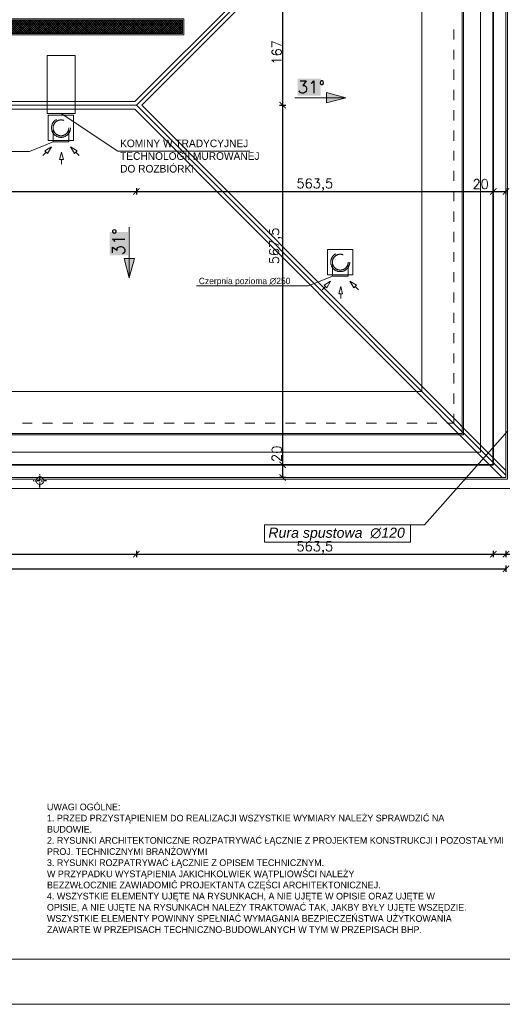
# Model space of a CAD drawing. Header units: millimetres. Extents: x -740 to 33545, y -26688 to 22494.
# Tile 251 of 256: x 15643 to 16405, y 5178 to 6732. Entities that reach past the tile are written whole.
import ezdxf
from ezdxf.lldxf.tags import DXFTag

# ---------------------------------------------------------------- set-up
doc = ezdxf.new("R2010")
doc.units = ezdxf.units.MM
doc.header["$MEASUREMENT"] = 0
for name, pattern in [('AUSGEZOGEN', [0]), ('DASHED2', [9.525, 6.35, -3.175]), ('STRICHPUNKTX2', [2, 1, -0.5, 0, -0.5])]:
    doc.linetypes.add(name, pattern=pattern)
doc.layers.get('Defpoints').update_dxf_attribs({"color": 252})
doc.layers.add('_B___I__', color=252, linetype='AUSGEZOGEN')
for name, color, linetype, lineweight in [('A_l.przerywana', 252, 'ICAD_ISO03W100', 9), ('A_l.widokowa', 252, 'Continuous', 18), ('A_wymiarowanie', 252, 'Continuous', 9), ('k_wyburzenia widoczne', 252, 'PNEUMATIC2', 18), ('l. przerywana', 252, 'ICAD_ISO03W100', 9), ('l.przerywana', 252, 'ICAD_ISO03W100', 5), ('l.widokowa', 252, 'Continuous', 15), ('l.wypełnien', 252, 'Continuous', 5), ('linia opisowa', 252, 'Continuous', 9), ('Nowe_820-G Rysunki Obrazki_Nr_pióra__23', 252, 'Continuous', 15), ('wymiarowanie', 252, 'Continuous', 9)]:
    doc.layers.add(name, color=color, linetype=linetype, lineweight=lineweight)
doc.styles.add('Arial', font='arial.ttf')
doc.styles.add('Arial$001H0', font='SIMPLEX')
doc.styles.add('styl1', font='arial.ttf', dxfattribs={"height": 15})
doc.styles.add('styl2', font='simplex.shx')
tags = doc.linetypes.add('ICAD_ISO03W100', pattern=[30, 12, -18]).pattern_tags.tags
tags[6:7] = [DXFTag(74, 4), DXFTag(75, 0), DXFTag(340, '0'), DXFTag(46, 1.0), DXFTag(50, 0.0), DXFTag(44, 0.0), DXFTag(45, 0.0)]
tags[4:5] = [DXFTag(74, 4), DXFTag(75, 0), DXFTag(340, '0'), DXFTag(46, 1.0), DXFTag(50, 0.0), DXFTag(44, 0.0), DXFTag(45, 0.0)]
doc.linetypes.add('PNEUMATIC2', pattern='A,0.5,-0.25,["//",Standard,S=0.2,R=0,X=-0.1,Y=-0.1],-0.25', length=1)
doc.dimstyles.new('Kopia I_1.100', dxfattribs={"dimtxt": 15, "dimasz": 10, "dimexe": 5, "dimexo": 1, "dimgap": 1.5, "dimtad": 1, "dimdec": 1, "dimrnd": 0.5, "dimtxsty": 'styl2', "dimblk": 'ARCHTICK', "dimcen": 5, "dimadec": 0, "dimazin": 0, "dimtfac": 1, "dimtdec": 1, "dimtmove": 0, "dimatfit": 3, "dimldrblk": 'ARCHTICK', "dimfxl": 0, "dimarcsym": 0})

# ---------------------------------------------------------------- blocks, each defined once
blk = doc.blocks.new('_ArchTick')
at = {"color": 0, "linetype": 'ByBlock', "const_width": 0.15}
blk.add_lwpolyline([(-0.5, -0.5), (0.5, 0.5)], dxfattribs=at)
blk = doc.blocks.new('*D1783')
at = {"layer": 'Defpoints', "color": 0}
for p in [(13917.8, 6597.2), (15827.5, 6597.2), (15827.5, 6461.2)]:
    blk.add_point(p, dxfattribs=at)
at = {"layer": 'wymiarowanie', "color": 0, "lineweight": -2}
for p, q in [((13917.8, 6466.2), (13917.8, 6456.2)), ((15827.5, 6466.2), (15827.5, 6456.2)), ((13917.8, 6461.2), (15827.5, 6461.2))]:
    blk.add_line(p, q, dxfattribs=at)
at = {"layer": 'wymiarowanie', "color": 0, "lineweight": -2, "xscale": 10, "yscale": 10, "zscale": 10, "rotation": 180}
blk.add_blockref('_ArchTick', (13917.8, 6461.2), dxfattribs=at)
at = {"layer": 'wymiarowanie', "color": 0, "lineweight": -2, "xscale": 10, "yscale": 10, "zscale": 10}
blk.add_blockref('_ArchTick', (15827.5, 6461.2), dxfattribs=at)
at = {"layer": 'wymiarowanie', "color": 0, "insert": (14872.6, 6471.3), "char_height": 15, "attachment_point": 5, "style": 'styl2'}
blk.add_mtext('1909,5', dxfattribs=at)
blk = doc.blocks.new('*D1784')
at = {"layer": 'Defpoints', "color": 0}
for p in [(15827.5, 6597.2), (16391.2, 6504.7), (16391.2, 6461.2)]:
    blk.add_point(p, dxfattribs=at)
at = {"layer": 'wymiarowanie', "color": 0, "lineweight": -2}
for p, q in [((15827.5, 6466.2), (15827.5, 6456.2)), ((16391.2, 6466.2), (16391.2, 6456.2)), ((15827.5, 6461.2), (16391.2, 6461.2))]:
    blk.add_line(p, q, dxfattribs=at)
at = {"layer": 'wymiarowanie', "color": 0, "lineweight": -2, "xscale": 10, "yscale": 10, "zscale": 10, "rotation": 180}
blk.add_blockref('_ArchTick', (15827.5, 6461.2), dxfattribs=at)
at = {"layer": 'wymiarowanie', "color": 0, "lineweight": -2, "xscale": 10, "yscale": 10, "zscale": 10}
blk.add_blockref('_ArchTick', (16391.2, 6461.2), dxfattribs=at)
at = {"layer": 'wymiarowanie', "color": 0, "insert": (16109.3, 6471.3), "char_height": 15, "attachment_point": 5, "style": 'styl2'}
blk.add_mtext('563,5', dxfattribs=at)
blk = doc.blocks.new('*D1785')
at = {"layer": 'Defpoints', "color": 0}
for p in [(16391.2, 6504.7), (16411.2, 6496.2), (16411.2, 6461.2)]:
    blk.add_point(p, dxfattribs=at)
at = {"layer": 'wymiarowanie', "color": 0, "lineweight": -2}
for p, q in [((16391.2, 6466.2), (16391.2, 6456.2)), ((16411.2, 6466.2), (16411.2, 6456.2)), ((16391.2, 6461.2), (16411.2, 6461.2))]:
    blk.add_line(p, q, dxfattribs=at)
at = {"layer": 'wymiarowanie', "color": 0, "lineweight": -2, "xscale": 10, "yscale": 10, "zscale": 10, "rotation": 180}
blk.add_blockref('_ArchTick', (16391.2, 6461.2), dxfattribs=at)
at = {"layer": 'wymiarowanie', "color": 0, "lineweight": -2, "xscale": 10, "yscale": 10, "zscale": 10}
blk.add_blockref('_ArchTick', (16411.2, 6461.2), dxfattribs=at)
at = {"layer": 'wymiarowanie', "color": 0, "insert": (16371.3, 6472.8), "char_height": 15, "attachment_point": 5, "style": 'styl2'}
blk.add_mtext('20', dxfattribs=at)
blk = doc.blocks.new('*D1794')
at = {"layer": 'Defpoints', "color": 0}
for p in [(15994.3, 6763.9), (15827.5, 6597.2), (16058.5, 6597.2)]:
    blk.add_point(p, dxfattribs=at)
at = {"layer": 'wymiarowanie', "color": 0, "lineweight": -2}
for p, q in [((16053.5, 6763.9), (16063.5, 6763.9)), ((16058.5, 6763.9), (16058.5, 6597.2)), ((16053.5, 6597.2), (16063.5, 6597.2))]:
    blk.add_line(p, q, dxfattribs=at)
at = {"layer": 'wymiarowanie', "color": 0, "lineweight": -2, "xscale": 10, "yscale": 10, "zscale": 10}
for p, rotation in [((16058.5, 6763.9), 90), ((16058.5, 6597.2), 270)]:
    blk.add_blockref('_ArchTick', p, dxfattribs=dict(at, rotation=rotation))
at = {"layer": 'wymiarowanie', "color": 0, "insert": (16049.2, 6680.6), "char_height": 15, "attachment_point": 5, "rotation": 90, "style": 'styl2'}
blk.add_mtext('167', dxfattribs=at)
blk = doc.blocks.new('*D1795')
at = {"layer": 'Defpoints', "color": 0}
for p in [(15827.5, 6597.2), (16058.5, 6029.8), (16090.2, 6029.8)]:
    blk.add_point(p, dxfattribs=at)
at = {"layer": 'wymiarowanie', "color": 0, "lineweight": -2}
for p, q in [((16053.5, 6597.2), (16063.5, 6597.2)), ((16058.5, 6597.2), (16058.5, 6029.8)), ((16063.5, 6029.8), (16053.5, 6029.8))]:
    blk.add_line(p, q, dxfattribs=at)
at = {"layer": 'wymiarowanie', "color": 0, "lineweight": -2, "xscale": 10, "yscale": 10, "zscale": 10}
for p, rotation in [((16058.5, 6597.2), 90), ((16058.5, 6029.8), 270)]:
    blk.add_blockref('_ArchTick', p, dxfattribs=dict(at, rotation=rotation))
at = {"layer": 'wymiarowanie', "color": 0, "insert": (16047.5, 6375.2), "char_height": 15, "attachment_point": 5, "rotation": 90, "style": 'styl2'}
blk.add_mtext('567,5', dxfattribs=at)
blk = doc.blocks.new('*D1796')
at = {"layer": 'Defpoints', "color": 0}
for p in [(16090.2, 6029.8), (16058.5, 6009.8), (16089.3, 6009.8)]:
    blk.add_point(p, dxfattribs=at)
at = {"layer": 'wymiarowanie', "color": 0, "lineweight": -2}
for p, q in [((16063.5, 6029.8), (16053.5, 6029.8)), ((16058.5, 6029.8), (16058.5, 6009.8)), ((16063.5, 6009.8), (16053.5, 6009.8))]:
    blk.add_line(p, q, dxfattribs=at)
at = {"layer": 'wymiarowanie', "color": 0, "lineweight": -2, "xscale": 10, "yscale": 10, "zscale": 10}
for p, rotation in [((16058.5, 6029.8), 90), ((16058.5, 6009.8), 270)]:
    blk.add_blockref('_ArchTick', p, dxfattribs=dict(at, rotation=rotation))
at = {"layer": 'wymiarowanie', "color": 0, "insert": (16049.2, 6047), "char_height": 15, "attachment_point": 5, "rotation": 90, "style": 'styl2'}
blk.add_mtext('20', dxfattribs=at)
blk = doc.blocks.new('*D1821')
at = {"layer": 'Defpoints', "color": 0}
for p in [(16391.2, 6066.8), (16411.2, 6064.4), (16411.2, 5888.7)]:
    blk.add_point(p, dxfattribs=at)
at = {"layer": 'wymiarowanie', "color": 0, "lineweight": -2}
for p, q in [((16391.2, 5893.7), (16391.2, 5883.7)), ((16411.2, 5893.7), (16411.2, 5883.7)), ((16391.2, 5888.7), (16411.2, 5888.7)), ((16411.2, 5888.7), (16461.1, 5888.7))]:
    blk.add_line(p, q, dxfattribs=at)
at = {"layer": 'wymiarowanie', "color": 0, "lineweight": -2, "xscale": 10, "yscale": 10, "zscale": 10, "rotation": 180}
blk.add_blockref('_ArchTick', (16391.2, 5888.7), dxfattribs=at)
at = {"layer": 'wymiarowanie', "color": 0, "lineweight": -2, "xscale": 10, "yscale": 10, "zscale": 10}
blk.add_blockref('_ArchTick', (16411.2, 5888.7), dxfattribs=at)
at = {"layer": 'wymiarowanie', "color": 0, "insert": (16448.7, 5898), "char_height": 15, "attachment_point": 5, "style": 'styl2'}
blk.add_mtext('20', dxfattribs=at)
blk = doc.blocks.new('*D1822')
at = {"layer": 'Defpoints', "color": 0}
for p in [(13336, 5893.7), (16411.2, 5893.7), (16411.2, 5865.6)]:
    blk.add_point(p, dxfattribs=at)
at = {"layer": 'wymiarowanie', "color": 0, "lineweight": -2}
for p, q in [((13336, 5870.6), (13336, 5860.6)), ((13336, 5865.6), (16411.2, 5865.6)), ((16411.2, 5870.6), (16411.2, 5860.6))]:
    blk.add_line(p, q, dxfattribs=at)
at = {"layer": 'wymiarowanie', "color": 0, "lineweight": -2, "xscale": 10, "yscale": 10, "zscale": 10, "rotation": 180}
blk.add_blockref('_ArchTick', (13336, 5865.6), dxfattribs=at)
at = {"layer": 'wymiarowanie', "color": 0, "lineweight": -2, "xscale": 10, "yscale": 10, "zscale": 10}
blk.add_blockref('_ArchTick', (16411.2, 5865.6), dxfattribs=at)
at = {"layer": 'wymiarowanie', "color": 0, "insert": (14873.6, 5874.9), "char_height": 15, "attachment_point": 5, "style": 'styl2'}
blk.add_mtext('3075', dxfattribs=at)
blk = doc.blocks.new('*D1837')
at = {"layer": 'Defpoints', "color": 0}
for p in [(15994.3, 6763.9), (15827.5, 6597.2), (16664.4, 6597.2)]:
    blk.add_point(p, dxfattribs=at)
at = {"layer": 'wymiarowanie', "color": 0, "lineweight": -2}
for p, q in [((16659.4, 6763.9), (16669.4, 6763.9)), ((16664.4, 6763.9), (16664.4, 6597.2)), ((16659.4, 6597.2), (16669.4, 6597.2))]:
    blk.add_line(p, q, dxfattribs=at)
at = {"layer": 'wymiarowanie', "color": 0, "lineweight": -2, "xscale": 10, "yscale": 10, "zscale": 10}
for p, rotation in [((16664.4, 6763.9), 90), ((16664.4, 6597.2), 270)]:
    blk.add_blockref('_ArchTick', p, dxfattribs=dict(at, rotation=rotation))
at = {"layer": 'wymiarowanie', "color": 0, "insert": (16655.1, 6680.6), "char_height": 15, "attachment_point": 5, "rotation": 90, "style": 'styl2'}
blk.add_mtext('167', dxfattribs=at)
blk = doc.blocks.new('*D1838')
at = {"layer": 'Defpoints', "color": 0}
for p in [(15827.5, 6597.2), (16664.4, 6029.8), (16696.1, 6029.8)]:
    blk.add_point(p, dxfattribs=at)
at = {"layer": 'wymiarowanie', "color": 0, "lineweight": -2}
for p, q in [((16659.4, 6597.2), (16669.4, 6597.2)), ((16664.4, 6597.2), (16664.4, 6029.8)), ((16669.4, 6029.8), (16659.4, 6029.8))]:
    blk.add_line(p, q, dxfattribs=at)
at = {"layer": 'wymiarowanie', "color": 0, "lineweight": -2, "xscale": 10, "yscale": 10, "zscale": 10}
for p, rotation in [((16664.4, 6597.2), 90), ((16664.4, 6029.8), 270)]:
    blk.add_blockref('_ArchTick', p, dxfattribs=dict(at, rotation=rotation))
at = {"layer": 'wymiarowanie', "color": 0, "insert": (16653.4, 6375.2), "char_height": 15, "attachment_point": 5, "rotation": 90, "style": 'styl2'}
blk.add_mtext('567,5', dxfattribs=at)
blk = doc.blocks.new('*D1850')
at = {"layer": 'Defpoints', "color": 0}
for p in [(13917.8, 6634.2), (15827.5, 6634.2), (15827.5, 5888.7)]:
    blk.add_point(p, dxfattribs=at)
at = {"layer": 'wymiarowanie', "color": 0, "lineweight": -2}
for p, q in [((13917.8, 5893.7), (13917.8, 5883.7)), ((15827.5, 5893.7), (15827.5, 5883.7)), ((13917.8, 5888.7), (15827.5, 5888.7))]:
    blk.add_line(p, q, dxfattribs=at)
at = {"layer": 'wymiarowanie', "color": 0, "lineweight": -2, "xscale": 10, "yscale": 10, "zscale": 10, "rotation": 180}
blk.add_blockref('_ArchTick', (13917.8, 5888.7), dxfattribs=at)
at = {"layer": 'wymiarowanie', "color": 0, "lineweight": -2, "xscale": 10, "yscale": 10, "zscale": 10}
blk.add_blockref('_ArchTick', (15827.5, 5888.7), dxfattribs=at)
at = {"layer": 'wymiarowanie', "color": 0, "insert": (14872.6, 5898.7), "char_height": 15, "attachment_point": 5, "style": 'styl2'}
blk.add_mtext('1909,5', dxfattribs=at)
blk = doc.blocks.new('*D1851')
at = {"layer": 'Defpoints', "color": 0}
for p in [(15827.5, 6634.2), (16391.2, 5893.7), (16391.2, 5888.7)]:
    blk.add_point(p, dxfattribs=at)
at = {"layer": 'wymiarowanie', "color": 0, "lineweight": -2}
for p, q in [((15827.5, 5893.7), (15827.5, 5883.7)), ((16391.2, 5892.7), (16391.2, 5883.7)), ((15827.5, 5888.7), (16391.2, 5888.7))]:
    blk.add_line(p, q, dxfattribs=at)
at = {"layer": 'wymiarowanie', "color": 0, "lineweight": -2, "xscale": 10, "yscale": 10, "zscale": 10, "rotation": 180}
blk.add_blockref('_ArchTick', (15827.5, 5888.7), dxfattribs=at)
at = {"layer": 'wymiarowanie', "color": 0, "lineweight": -2, "xscale": 10, "yscale": 10, "zscale": 10}
blk.add_blockref('_ArchTick', (16391.2, 5888.7), dxfattribs=at)
at = {"layer": 'wymiarowanie', "color": 0, "insert": (16109.3, 5898.7), "char_height": 15, "attachment_point": 5, "style": 'styl2'}
blk.add_mtext('563,5', dxfattribs=at)

msp = doc.modelspace()

# ---------------------------------------------------------------- hatches: boundary and pattern name
at = {"layer": 'l.widokowa'}
for points in [[(16082.23, 6639.09), (16082.23, 6612.04), (16118.58, 6612.04), (16118.58, 6639.09)], [(16158.3, 6608.66), (16127.87, 6617.12), (16127.87, 6601.06)], [(15785.53, 6397.34), (15785.53, 6360.15), (15814.27, 6360.15), (15814.27, 6397.34)], [(15815.96, 6324.65), (15824.42, 6355.08), (15808.36, 6355.08)]]:
    msp.add_hatch(color=256, dxfattribs=at).paths.add_polyline_path(points)
at = {"layer": 'l.wypełnien'}
h = msp.add_hatch(dxfattribs=at)
h.set_pattern_fill('ANSI37', color=256, scale=20, style=0)
h.set_pattern_definition([(45, (-133.7189, 32.6354), (-1.76776695, 1.76776695), []), (135, (-133.7189, 32.6354), (-1.76776695, -1.76776695), [])])
h.paths.add_polyline_path([(14088.51, 6731.44), (15900.33, 6731.44), (15900.33, 6710.44), (14088.51, 6710.44)])

# ---------------------------------------------------------------- linework, layer by layer
at = {"layer": '_B___I__', "linetype": 'STRICHPUNKTX2', "ltscale": 5}
for p, q in [((15675.18, 5993.98), (15675.18, 6014.98)), ((15685.68, 6004.48), (15664.68, 6004.48))]:
    msp.add_line(p, q, dxfattribs=at)
at = {"layer": 'A_l.przerywana'}
for p, q in [((15994.32, 6764.03), (15827.46, 6597.17)), ((15827.46, 6597.17), (13917.79, 6597.17)), ((15827.46, 6597.17), (16278.33, 6145.45)), ((16278.33, 6145.45), (16411.16, 6013.61))]:
    msp.add_line(p, q, dxfattribs=at)
at = {"layer": 'A_l.przerywana', "lineweight": 35}
msp.add_lwpolyline([(13356.02, 7698.92), (13356.02, 6029.8), (16391.16, 6029.8), (16391.16, 7704.71), (15595.09, 7704.71), (15595.09, 7164.54), (14152.1, 7164.54), (14152.1, 7698.92)], close=True, dxfattribs=at)
at = {"layer": 'A_l.widokowa'}
for p, q in [((15688.46, 6581.48), (15728.46, 6581.48)), ((15688.46, 6581.48), (15688.46, 6541.48)), ((15728.46, 6581.48), (15728.46, 6541.48)), ((15693.27, 6531.31), (15682.94, 6525.35)), ((15693.27, 6531.31), (15682.94, 6525.35)), ((15693.27, 6531.31), (15682.94, 6525.35)), ((15687.31, 6520.99), (15693.27, 6531.31)), ((15687.31, 6520.99), (15693.27, 6531.31)), ((15688.46, 6541.48), (15728.46, 6541.48)), ((15723.66, 6531.31), (15733.99, 6525.35)), ((15723.66, 6531.31), (15733.99, 6525.35)), ((15729.62, 6520.99), (15723.66, 6531.31)), ((15679.8, 6517.84), (15685.13, 6523.17)), ((15682.94, 6525.35), (15687.31, 6520.99)), ((15706.05, 6511.71), (15709.13, 6523.23)), ((15706.05, 6511.71), (15709.13, 6523.23)), ((15712.22, 6511.71), (15706.05, 6511.71)), ((15712.22, 6511.71), (15706.05, 6511.71)), ((15712.22, 6511.71), (15706.05, 6511.71)), ((15709.13, 6523.23), (15712.22, 6511.71)), ((15709.13, 6523.23), (15712.22, 6511.71)), ((15709.13, 6523.23), (15712.22, 6511.71)), ((15709.13, 6504.18), (15709.13, 6511.71)), ((15733.99, 6525.35), (15729.62, 6520.99)), ((15733.99, 6525.35), (15729.62, 6520.99)), ((15737.13, 6517.84), (15731.8, 6523.17)), ((16129.52, 6369.52), (16169.52, 6369.52)), ((16129.52, 6369.52), (16129.52, 6329.52)), ((16169.52, 6369.52), (16169.52, 6329.52)), ((16129.52, 6329.52), (16169.52, 6329.52)), ((16120.86, 6305.88), (16126.19, 6311.21)), ((16134.33, 6319.35), (16124.01, 6313.39)), ((16134.33, 6319.35), (16124.01, 6313.39)), ((16134.33, 6319.35), (16124.01, 6313.39)), ((16124.01, 6313.39), (16128.37, 6309.03)), ((16128.37, 6309.03), (16134.33, 6319.35)), ((16128.37, 6309.03), (16134.33, 6319.35)), ((16147.11, 6299.75), (16150.19, 6311.27)), ((16147.11, 6299.75), (16150.19, 6311.27)), ((16150.19, 6311.27), (16153.28, 6299.75)), ((16150.19, 6311.27), (16153.28, 6299.75)), ((16150.19, 6311.27), (16153.28, 6299.75)), ((16164.72, 6319.35), (16175.05, 6313.39)), ((16164.72, 6319.35), (16175.05, 6313.39)), ((16170.69, 6309.03), (16164.72, 6319.35)), ((16175.05, 6313.39), (16170.69, 6309.03)), ((16175.05, 6313.39), (16170.69, 6309.03)), ((16178.2, 6305.88), (16172.87, 6311.21)), ((16153.28, 6299.75), (16147.11, 6299.75)), ((16153.28, 6299.75), (16147.11, 6299.75)), ((16153.28, 6299.75), (16147.11, 6299.75)), ((16150.19, 6292.22), (16150.19, 6299.75))]:
    msp.add_line(p, q, dxfattribs=at)
at = {"layer": 'A_l.widokowa', "linetype": 'DASHED2', "ltscale": 10}
for p, q in [((15695.96, 6561.48), (15695.96, 6541.48)), ((15720.96, 6561.48), (15720.96, 6541.48)), ((16137.02, 6349.52), (16137.02, 6329.52)), ((16162.02, 6349.52), (16162.02, 6329.52))]:
    msp.add_line(p, q, dxfattribs=at)
at = {"layer": 'A_l.widokowa'}
for points in [[(13318.52, 7736.42), (13318.52, 5992.3), (16428.66, 5992.3), (16428.66, 7742.21), (15557.59, 7742.21), (15557.59, 7202.04), (14189.6, 7202.04), (14189.6, 7736.42)], [(13333.52, 7721.42), (13333.52, 6007.3), (16413.66, 6007.3), (16413.66, 7727.21), (15572.59, 7727.21), (15572.59, 7187.04), (14174.6, 7187.04), (14174.6, 7721.42)], [(13336.02, 7718.92), (13336.02, 6009.8), (16411.16, 6009.8), (16411.16, 7724.71), (15575.09, 7724.71), (15575.09, 7184.54), (14172.1, 7184.54), (14172.1, 7718.92)], [(13403.09, 7651.85), (13403.09, 6076.86), (16344.1, 6076.86), (16344.1, 7657.65), (15642.15, 7657.65), (15642.15, 7117.47), (14105.03, 7117.47), (14105.03, 7651.85)], [(13405.09, 7649.85), (13405.09, 6078.86), (16342.1, 6078.86), (16342.1, 7655.65), (15644.15, 7655.65), (15644.15, 7115.47), (14103.03, 7115.47), (14103.03, 7649.85)]]:
    msp.add_lwpolyline(points, close=True, dxfattribs=at)
at = {"layer": 'A_l.widokowa', "ltscale": 10}
for points in [[(15720.96, 6541.48), (15695.96, 6541.48), (15695.96, 6539.32), (15720.96, 6539.32)], [(16162.02, 6329.52), (16137.02, 6329.52), (16137.02, 6327.36), (16162.02, 6327.36)]]:
    msp.add_lwpolyline(points, close=True, dxfattribs=at)
at = {"layer": 'A_l.widokowa', "const_width": 0.0148}
for points in [[(15723.66, 6531.31), (15733.99, 6525.35), (15729.62, 6520.99)], [(16164.72, 6319.35), (16175.05, 6313.39), (16170.69, 6309.03)]]:
    msp.add_lwpolyline(points, close=True, dxfattribs=at)
at = {"layer": 'A_l.widokowa', "linetype": 'DASHED2', "ltscale": 10}
for centre, radius in [((15708.46, 6561.48), 15), ((15708.46, 6561.48), 12.5), ((16149.52, 6349.52), 15), ((16149.52, 6349.52), 12.5)]:
    msp.add_circle(centre, radius, dxfattribs=at)
at = {"layer": 'A_wymiarowanie'}
for p, q in [((15708.61, 6584.15), (15798.18, 6524.66)), ((15798.18, 6524.66), (16006.84, 6524.66))]:
    msp.add_line(p, q, dxfattribs=at)
at = {"layer": 'k_wyburzenia widoczne', "ltscale": 15}
for p, q in [((15730.59, 6675.44), (15686.64, 6675.44)), ((15686.64, 6675.44), (15686.64, 6584.15)), ((15730.59, 6584.15), (15730.59, 6675.44)), ((15686.64, 6584.15), (15730.59, 6584.15))]:
    msp.add_line(p, q, dxfattribs=at)
at = {"layer": 'l. przerywana', "ltscale": 0.2}
msp.add_circle((15675.18, 6004.48), 6, dxfattribs=at)
at = {"layer": 'l.przerywana'}
msp.add_lwpolyline([(14413.02, 7678.92), (13376.02, 7678.92), (13376.02, 6049.8), (16371.16, 6049.8), (16371.16, 7684.71), (15615.09, 7684.71), (15615.09, 7144.54), (14413.02, 7144.54), (14413.02, 7678.92), (13376.02, 7678.92)], dxfattribs=at)
at = {"layer": 'l.widokowa', "linetype": 'Continuous', "lineweight": 9}
for p, q in [((16278.33, 6145.45), (16278.33, 7592.57)), ((16278.33, 7592.57), (16278.33, 6145.45)), ((15988.03, 6766.23), (15824.97, 6603.17)), ((16000.32, 6761.55), (15835.94, 6597.16)), ((16329.05, 6716.86), (16329.05, 6700.8)), ((16329.05, 6684.74), (16329.05, 6669.52)), ((16329.05, 6653.46), (16329.05, 6637.4)), ((16329.05, 6621.34), (16329.05, 6605.28)), ((16078, 6608.66), (16158.3, 6608.66)), ((15824.97, 6603.17), (15061.96, 6603.17)), ((15824.97, 6591.17), (15061.96, 6591.17)), ((15824.97, 6591.17), (16405.25, 6009.8)), ((15835.94, 6597.16), (16411.16, 6020.86)), ((16329.05, 6589.22), (16329.05, 6573.16)), ((16329.05, 6557.1), (16329.05, 6541.04)), ((16329.05, 6524.98), (16329.05, 6509.76)), ((16329.05, 6493.7), (16329.05, 6477.64)), ((16329.05, 6461.58), (16329.05, 6445.52)), ((16329.05, 6429.46), (16329.05, 6413.4)), ((15815.96, 6404.95), (15815.96, 6324.65)), ((16329.05, 6397.34), (16329.05, 6381.28)), ((16329.05, 6365.22), (16329.05, 6350.01)), ((16329.05, 6333.95), (16329.05, 6317.89)), ((16329.05, 6301.83), (16329.05, 6285.76)), ((16329.05, 6269.7), (16329.05, 6253.64)), ((16329.05, 6237.58), (16329.05, 6221.52)), ((16329.05, 6205.46), (16329.05, 6190.25)), ((16329.05, 6174.19), (16329.05, 6158.13)), ((13466.07, 6145.45), (16278.33, 6145.45)), ((16278.33, 6145.45), (13466.07, 6145.45)), ((16329.05, 6142.07), (16329.05, 6126.01)), ((16329.05, 6109.95), (16329.05, 6095.58)), ((15662.97, 6095.58), (15647.75, 6095.58)), ((15695.09, 6095.58), (15679.03, 6095.58)), ((15727.21, 6095.58), (15711.15, 6095.58)), ((15759.33, 6095.58), (15743.27, 6095.58)), ((15791.45, 6095.58), (15775.39, 6095.58)), ((15822.73, 6095.58), (15807.51, 6095.58)), ((15854.85, 6095.58), (15838.79, 6095.58)), ((15886.97, 6095.58), (15870.91, 6095.58)), ((15919.09, 6095.58), (15903.03, 6095.58)), ((15951.21, 6095.58), (15935.15, 6095.58)), ((15982.49, 6095.58), (15967.27, 6095.58)), ((16014.61, 6095.58), (15998.55, 6095.58)), ((16046.73, 6095.58), (16030.67, 6095.58)), ((16078.85, 6095.58), (16062.79, 6095.58)), ((16110.97, 6095.58), (16094.91, 6095.58)), ((16142.24, 6095.58), (16127.03, 6095.58)), ((16174.36, 6095.58), (16158.3, 6095.58)), ((16206.49, 6095.58), (16190.43, 6095.58)), ((16238.61, 6095.58), (16222.55, 6095.58)), ((16270.73, 6095.58), (16254.67, 6095.58)), ((16302, 6095.58), (16286.79, 6095.58)), ((16329.05, 6095.58), (16318.06, 6095.58)), ((16393.29, 6030.49), (16391.6, 6033.02))]:
    msp.add_line(p, q, dxfattribs=at)
at = {"layer": 'l.widokowa'}
for points in [[(14086.51, 6733.44), (15902.33, 6733.44), (15902.33, 6708.44), (14086.51, 6708.44)], [(14088.51, 6731.44), (15900.33, 6731.44), (15900.33, 6710.44), (14088.51, 6710.44)]]:
    msp.add_lwpolyline(points, close=True, dxfattribs=at)
at = {"layer": 'l.widokowa', "linetype": 'Continuous', "lineweight": 9}
for points in [[(16158.3, 6608.66), (16127.87, 6617.12), (16127.87, 6601.06)], [(15815.96, 6324.65), (15824.42, 6355.08), (15808.36, 6355.08)]]:
    msp.add_lwpolyline(points, close=True, dxfattribs=at)
at = {"layer": 'Nowe_820-G Rysunki Obrazki_Nr_pióra__23', "linetype": 'Continuous', "lineweight": 15}
msp.add_lwpolyline([(13055.23, 5249.28), (17155.64, 5249.28)], dxfattribs=at)
at = {"layer": 'wymiarowanie', "ltscale": 10}
for p, q in [((15658.52, 6524.02), (15695.96, 6539.32)), ((15481.26, 6524.02), (15658.52, 6524.02)), ((16099.58, 6312.06), (16137.02, 6327.36)), ((15922.33, 6312.06), (16099.58, 6312.06))]:
    msp.add_line(p, q, dxfattribs=at)
at = {"layer": 'wymiarowanie'}
for q in [(16414.32, 6083.33), (16260.19, 5934.76)]:
    msp.add_line((16282.67, 5934.76), q, dxfattribs=at)
for points in [[(13000.35, 8148.27), (13000.35, 5178.27), (17200.35, 5178.27), (17200.35, 8148.27), (13000.35, 8148.27)], [(15730.59, 6708.44), (14086.51, 6708.44)]]:
    msp.add_lwpolyline(points, dxfattribs=at)
msp.add_lwpolyline([(16260.19, 5934.76), (16030.11, 5934.76), (16030.11, 5907.38), (16260.19, 5907.38)], close=True, dxfattribs=at)

# ---------------------------------------------------------------- texts
at = {"insert": (15686.3, 5405.09), "char_height": 14.64968, "width": 728.7393, "attachment_point": 4}
msp.add_mtext('{\\fCentury Gothic|b0|i1|c238|p34;}\\P{\\fCentury Gothic|b0|i0|c238|p34;\\H0.72059x;UWAGI OGÓLNE:}\\P{\\fCentury Gothic|b0|i0|c238|p34;\\H0.72059x;1. PRZED PRZYSTĄPIENIEM DO REALIZACJI WSZYSTKIE WYMIARY NALEŻY SPRAWDZIĆ NA}\\P{\\fCentury Gothic|b0|i0|c238|p34;\\H0.72059x;BUDOWIE.}\\P{\\fCentury Gothic|b0|i0|c238|p34;\\H0.72059x;2. RYSUNKI ARCHITEKTONICZNE ROZPATRYWAĆ ŁĄCZNIE Z PROJEKTEM KONSTRUKCJI I POZOSTAŁYMI }{\\fCentury Gothic|b0|i0|c238|p34;\\H0.72059x;PROJ. TECHNICZNYMI BRANŻOWYMI}\\P{\\fCentury Gothic|b0|i0|c238|p34;\\H0.72059x;3. }{\\fCentury Gothic|b0|i0|c238|p34;\\H0.72059x;\\C7;RYSUNKI ROZPATRYWAĆ ŁĄCZNIE Z OPISEM TECHNICZNYM.}\\P{\\fCentury Gothic|b0|i0|c238|p34;\\H0.72059x;\\C7;W PRZYPADKU WYSTĄPIENIA JAKICHKOLWIEK WĄTPLIOWŚCI NALEŻY }\\P{\\fCentury Gothic|b0|i0|c238|p34;\\H0.72059x;\\C7;BEZZWŁOCZNIE ZAWIADOMIĆ PROJEKTANTA CZĘŚCI ARCHITEKTONICZNEJ.}\\P{\\fCentury Gothic|b0|i0|c238|p34;\\H0.72059x;4. WSZYSTKIE ELEMENTY UJĘTE NA RYSUNKACH, A NIE UJĘTE W OPISIE ORAZ UJĘTE W}\\P{\\fCentury Gothic|b0|i0|c238|p34;\\H0.72059x;OPISIE, A NIE UJĘTE NA RYSUNKACH NALEŻY TRAKTOWAĆ TAK, JAKBY BYŁY UJĘTE WSZĘDZIE.}\\P{\\fCentury Gothic|b0|i0|c238|p34;\\H0.72059x;WSZYSTKIE ELEMENTY POWINNY SPEŁNIAĆ WYMAGANIA BEZPIECZEŃSTWA UŻYTKOWANIA}\\P{\\fCentury Gothic|b0|i0|c238|p34;\\H0.72059x;ZAWARTE W PRZEPISACH TECHNICZNO-BUDOWLANYCH W TYM W PRZEPISACH BHP.}', dxfattribs=at)
at = {"layer": 'A_wymiarowanie', "insert": (15801.82, 6543), "char_height": 12, "width": 223.2778, "attachment_point": 1, "style": 'styl1'}
msp.add_mtext('{\\fCentury Gothic|b0|i0|c238|p34;KOMINY W TRADYCYJNEJ TECHNOLOGII MUROWANEJ DO ROZBIÓRKI}', dxfattribs=at)
at = {"layer": 'l.widokowa', "style": 'Arial$001H0'}
msp.add_text('31°', height=19.249, dxfattribs=at).set_placement((16082.23, 6616.27))
msp.add_text('31°', height=19.247, rotation=90, dxfattribs=at).set_placement((15809.2, 6360.15))
at = {"layer": 'linia opisowa', "insert": (16035.95, 5909.72), "char_height": 15.96, "width": 278.7922, "attachment_point": 7}
msp.add_mtext('{\\fArial|b0|i1|c238|p0;Rura spustowa  ∅120}', dxfattribs=at)
at = {"layer": 'wymiarowanie', "insert": (15926.15, 6324.84), "char_height": 10, "width": 181.174, "attachment_point": 1, "style": 'Arial'}
msp.add_mtext('{\\fCentury Gothic|b0|i0|c238|p34;Czerpnia pozioma }∅{\\fCentury Gothic|b0|i0|c238|p34;250}', dxfattribs=at)

# ---------------------------------------------------------------- dimensions: what is measured, and where the dimension line sits
at = {"layer": 'wymiarowanie'}
for base, picture, middle in [((16058.54, 6597.17), '*D1794', (16049.16, 6680.56)), ((16664.44, 6597.17), '*D1837', (16655.07, 6680.56))]:
    dim = msp.add_linear_dim(base=base, p1=(15994.32, 6763.94), p2=(15827.46, 6597.17), angle=90, dimstyle='Kopia I_1.100', override={"dimtmove": 1, "dimfxl": 5}, dxfattribs=at)
    dim.commit()
    dim.dimension.update_dxf_attribs({"geometry": picture, "text_midpoint": middle})
for base, p1, p2, picture, middle in [((15827.46, 5888.65), (13917.79, 6634.17), (15827.46, 6634.17), '*D1850', (14872.62, 5898.71)), ((16391.16, 5888.65), (15827.46, 6634.17), (16391.16, 5893.65), '*D1851', (16109.31, 5898.71)), ((15827.46, 6461.2), (13917.79, 6597.17), (15827.46, 6597.17), '*D1783', (14872.62, 6471.26)), ((16391.16, 6461.2), (15827.46, 6597.17), (16391.16, 6504.71), '*D1784', (16109.31, 6471.26)), ((16411.16, 5865.56), (13336.02, 5893.65), (16411.16, 5893.65), '*D1822', (14873.59, 5874.93))]:
    dim = msp.add_linear_dim(base=base, p1=p1, p2=p2, dimstyle='Kopia I_1.100', override={"dimtmove": 1, "dimfxl": 5}, dxfattribs=at)
    dim.commit()
    dim.dimension.update_dxf_attribs({"geometry": picture, "text_midpoint": middle})
for base, p1, p2, picture, middle in [((16058.54, 6029.8), (15827.46, 6597.17), (16090.19, 6029.8), '*D1795', (16057.52, 6375.21)), ((16664.44, 6029.8), (15827.46, 6597.17), (16696.09, 6029.8), '*D1838', (16663.43, 6375.21)), ((16058.54, 6009.8), (16090.19, 6029.8), (16089.29, 6009.8), '*D1796', (16058.54, 6047.04))]:
    dim = msp.add_linear_dim(base=base, p1=p1, p2=p2, angle=90, dimstyle='Kopia I_1.100', override={"dimtmove": 1, "dimfxl": 5}, dxfattribs=at)
    dim.commit()
    dim.dimension.update_dxf_attribs({"geometry": picture, "text_midpoint": middle, "dimtype": 160})
for base, p1, p2, picture, middle in [((16411.16, 6461.2), (16391.16, 6504.71), (16411.16, 6496.15), '*D1785', (16371.32, 6463.42)), ((16411.16, 5888.65), (16391.16, 6066.8), (16411.16, 6064.35), '*D1821', (16448.68, 5877))]:
    dim = msp.add_linear_dim(base=base, p1=p1, p2=p2, dimstyle='Kopia I_1.100', override={"dimtmove": 1, "dimfxl": 5}, dxfattribs=at)
    dim.commit()
    dim.dimension.update_dxf_attribs({"geometry": picture, "text_midpoint": middle, "dimtype": 160})

doc.saveas('drawing.dxf')
